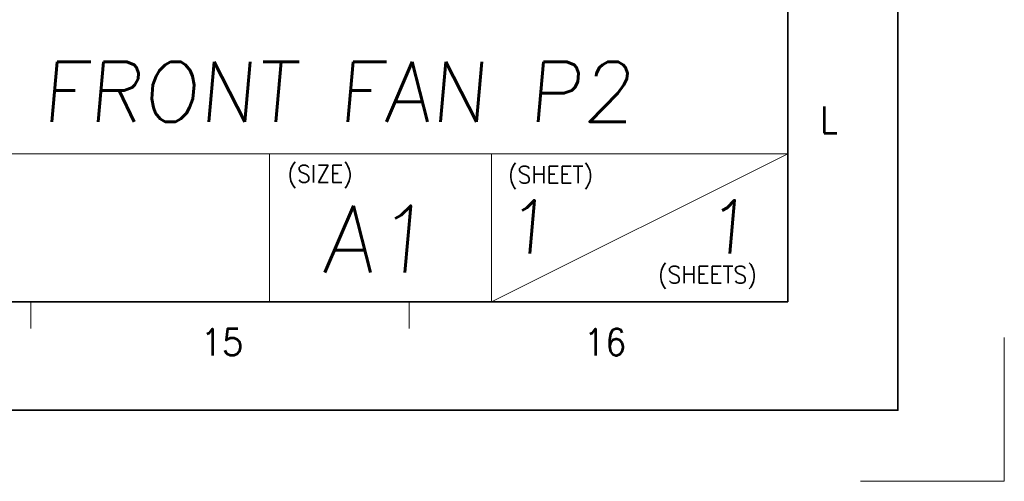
# Model space of a CAD drawing. Header units: millimetres. Extents: x 4065 to 8083, y -652 to 5416.
# Tile 28 of 256: x 5882 to 6013, y 182 to 244. Entities that reach past the tile are written whole.
import ezdxf
from ezdxf.enums import TextEntityAlignment as Align

# ---------------------------------------------------------------- set-up
doc = ezdxf.new("R2010")
doc.units = ezdxf.units.MM
doc.header["$LTSCALE"] = 0.8
doc.linetypes.add('CENTER', pattern=[50.8, 31.75, -6.35, 6.35, -6.35])
doc.layers.get('0').update_dxf_attribs({"linetype": 'CONTINUOUS', "lineweight": 0})
doc.layers.add('1', color=2, linetype='CENTER', lineweight=0)
doc.layers.add('2', color=3, linetype='CONTINUOUS', lineweight=0)
doc.styles.get("Standard").update_dxf_attribs({"font": 'romans.shx', "width": 0.8, "oblique": 5, "bigfont": 'whgtxt.shx'})

msp = doc.modelspace()

# ---------------------------------------------------------------- linework, layer by layer
at = {"color": 7, "linetype": 'Continuous', "lineweight": 35}
for p, q in [((5984.343, 206.316), (5984.343, 771.455)), ((5177.203, 206.316), (5984.343, 206.316))]:
    msp.add_line(p, q, dxfattribs=at)
at = {"color": 7, "linetype": 'Continuous'}
for p, q in [((5984.343, 206.316), (5984.343, 332.431)), ((5833.004, 226.056), (5984.343, 226.056)), ((5915.253, 206.316), (5915.253, 226.056)), ((5944.863, 206.316), (5944.863, 226.056)), ((5944.863, 206.316), (5984.343, 226.056)), ((5833.004, 206.316), (5984.343, 206.316)), ((5833.004, 206.316), (5984.343, 206.316)), ((5867.505, 206.316), (5984.343, 206.316)), ((5883.45, 202.788), (5883.45, 206.316)), ((5933.897, 202.788), (5933.897, 206.316))]:
    msp.add_line(p, q, dxfattribs=at)
at = {"color": 7, "linetype": 'Continuous', "lineweight": 35}
msp.add_lwpolyline([(5159.009, 785.885), (5159.009, 191.885), (5999.009, 191.885), (5999.009, 785.885)], close=True, dxfattribs=at)
at = {"layer": '1'}
for p in [(6013.184, 201.572), (5994.015, 182.403)]:
    msp.add_line(p, (6013.184, 182.403), dxfattribs=at)

# ---------------------------------------------------------------- texts
at = {"color": 7, "linetype": 'Continuous', "width": 0.933333}
for s, height, p in [('L', 3.528, (5989.815, 230.599)), ('15', 3.5277, (5908.956, 200.955)), ('16', 3.5277, (5959.994, 200.955))]:
    msp.add_text(s, height=height, dxfattribs=at).set_placement(p, align=Align.MIDDLE_CENTER)
for s, p in [('(SIZE)', (5917.671, 224.551)), ('(SHEET)', (5947.048, 224.428)), ('(SHEETS)', (5967.034, 211.104))]:
    msp.add_text(s, height=2.288, dxfattribs=at).set_placement(p, align=Align.TOP_LEFT)
at = {"linetype": 'Continuous', "oblique": 5}
for s, height, p in [('A1', 8.8873, (5922.264, 210.263)), ('1', 7.11, (5946.603, 212.76)), ('1', 7.11, (5973.276, 212.76))]:
    msp.add_text(s, height=height, dxfattribs=at).set_placement(p)
at = {"layer": '2', "linetype": 'Continuous', "oblique": 5}
msp.add_text('BRKT, FRONT FAN P2', height=8, dxfattribs=at).set_placement((5848.916, 230.335))

doc.saveas('drawing.dxf')
